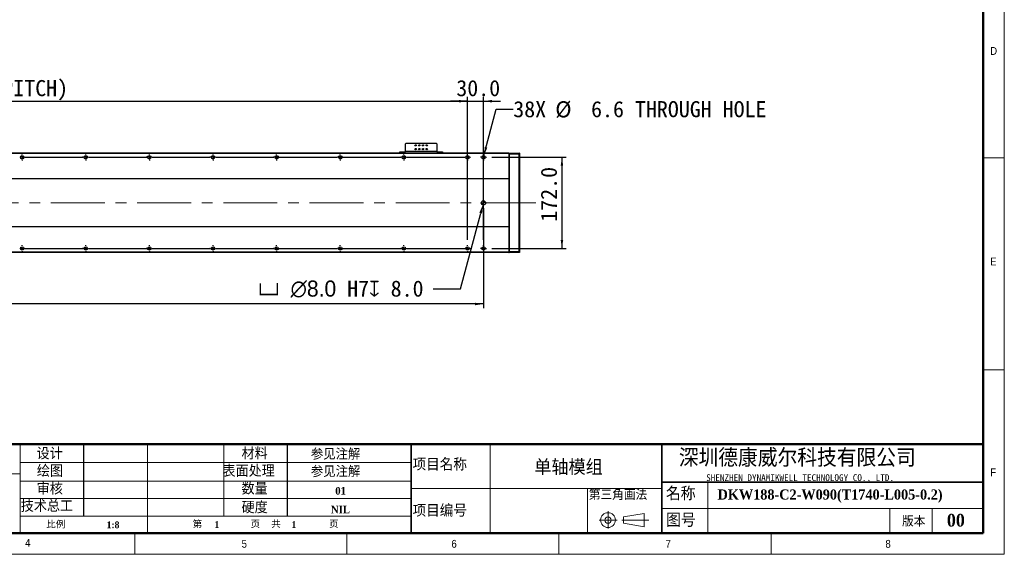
# Model space of a CAD drawing. Header units: millimetres. Extents: x 40 to 3320, y 40 to 2336.
# Tile 4 of 6: x 1463 to 3320, y 40 to 1049. Entities that reach past the tile are written whole.
import ezdxf

# ---------------------------------------------------------------- set-up
doc = ezdxf.new("R2010")
doc.units = ezdxf.units.MM
doc.header["$LTSCALE"] = 8
doc.header["$PDSIZE"] = -1
doc.linetypes.add('CENTERX2', pattern=[20.32, 12.7, -2.54, 2.54, -2.54])
doc.layers.add('DIMNS', color=7, linetype='Continuous')
doc.styles.add('SLDTEXTSTYLE0', font='Gothic.ttf', dxfattribs={"width": 0.913})
doc.styles.add('SLDTEXTSTYLE1', font='timesbd.ttf', dxfattribs={"width": 0.933})
doc.styles.add('SLDTEXTSTYLE2', font='txt', dxfattribs={"bigfont": 'bigfont'})
doc.styles.add('SLDTEXTSTYLE3', font='txt', dxfattribs={"bigfont": 'bigfont'})
doc.styles.add('SLDTEXTSTYLE4', font='txt', dxfattribs={"bigfont": 'bigfont'})
doc.styles.add('SLDTEXTSTYLE5', font='txt')
doc.styles.add('SLDTEXTSTYLE6', font='timesbd.ttf', dxfattribs={"width": 0.933, "bigfont": 'bigfont'})
doc.styles.add('SLDTEXTSTYLE7', font='txt')
doc.dimstyles.new('SLDDIMSTYLE0', dxfattribs={"dimtxt": 30.4, "dimasz": 16, "dimexe": 0, "dimexo": 0.0625, "dimgap": 7.6, "dimtad": 2, "dimdec": 1, "dimrnd": 1e-09, "dimzin": 4, "dimdsep": 46, "dimtxsty": 'SLDTEXTSTYLE7', "dimsah": 1, "dimcen": 0.09, "dimadec": 0, "dimazin": 1, "dimtfac": 1, "dimtdec": 1, "dimtmove": 0, "dimatfit": 0, "dimfxl": 0, "dimfrac": 2, "dimtolj": 1, "dimtzin": 12, "dimarcsym": 0})
doc.dimstyles.new('SLDDIMSTYLE1', dxfattribs={"dimtxt": 30.4, "dimasz": 16, "dimexe": 0, "dimexo": 0.0625, "dimgap": 7.6, "dimtad": 2, "dimdec": 1, "dimrnd": 1e-09, "dimzin": 4, "dimdsep": 46, "dimtxsty": 'SLDTEXTSTYLE7', "dimsah": 1, "dimcen": 0.09, "dimadec": 0, "dimazin": 1, "dimtfac": 1, "dimtdec": 1, "dimtofl": 0, "dimtmove": 0, "dimatfit": 3, "dimfxl": 0, "dimfrac": 2, "dimtolj": 1, "dimtzin": 12, "dimarcsym": 0})
doc.dimstyles.new('SLDDIMSTYLE4', dxfattribs={"dimtxt": 30.4, "dimasz": 16, "dimexe": 0, "dimexo": 0.0625, "dimgap": 7.6, "dimtad": 0, "dimtih": 1, "dimtoh": 1, "dimdec": 1, "dimrnd": 1e-09, "dimzin": 4, "dimdsep": 46, "dimtxsty": 'SLDTEXTSTYLE7', "dimsah": 1, "dimcen": 0, "dimadec": 0, "dimazin": 1, "dimtfac": 1, "dimtdec": 1, "dimtofl": 0, "dimtmove": 0, "dimatfit": 3, "dimfxl": 0, "dimfrac": 2, "dimtolj": 1, "dimtzin": 12, "dimarcsym": 0})
doc.dimstyles.new('SLDDIMSTYLE7', dxfattribs={"dimtxt": 30.4, "dimasz": 16, "dimexe": 0, "dimexo": 0.0625, "dimgap": 7.6, "dimtad": 0, "dimtih": 1, "dimtoh": 1, "dimdec": 1, "dimrnd": 1e-09, "dimzin": 12, "dimdsep": 46, "dimtxsty": 'SLDTEXTSTYLE7', "dimsah": 1, "dimcen": 0, "dimadec": 0, "dimazin": 3, "dimtfac": 1, "dimtdec": 1, "dimtofl": 0, "dimtmove": 0, "dimatfit": 3, "dimfxl": 0, "dimfrac": 2, "dimtolj": 1, "dimtzin": 12, "dimarcsym": 0})

# ---------------------------------------------------------------- blocks, each defined once
blk = doc.blocks.new('_D_18')
at = {"layer": 'DIMNS'}
for p, q in [((387.7, 805.1), (387.7, 902.9)), ((387.7, 894.9), (2307.7, 894.9)), ((2307.7, 805.1), (2307.7, 902.9))]:
    blk.add_line(p, q, dxfattribs=at)
for points in [[(387.7, 894.9), (403.7, 892.5), (403.7, 897.3)], [(2307.7, 894.9), (2291.7, 897.3), (2291.7, 892.5)]]:
    blk.add_solid(points, dxfattribs=at)
at = {"layer": 'DIMNS', "char_height": 30.4, "attachment_point": 1, "style": 'SLDTEXTSTYLE7'}
for s, insert in [('1920.0', (1084, 934.8)), ('=16×120.0(PITCH)', (1202.8, 934.8))]:
    blk.add_mtext(s, dxfattribs=dict(at, insert=insert))
blk = doc.blocks.new('_D_19')
at = {"layer": 'DIMNS'}
for p, q in [((2337.7, 693), (2337.7, 504.3)), ((357.7, 686.4), (357.7, 504.3)), ((2337.7, 512.3), (357.7, 512.3))]:
    blk.add_line(p, q, dxfattribs=at)
for points in [[(357.7, 512.3), (373.7, 509.9), (373.7, 514.7)], [(2337.7, 512.3), (2321.7, 514.7), (2321.7, 509.9)]]:
    blk.add_solid(points, dxfattribs=at)
at = {"layer": 'DIMNS', "insert": (1281.7, 552.2), "char_height": 30.4, "attachment_point": 1, "style": 'SLDTEXTSTYLE7'}
blk.add_mtext('1980.0', dxfattribs=at)
blk = doc.blocks.new('_D_20')
at = {"layer": 'Defpoints', "color": 0}
for p in [(2338.7, 707), (2336.6, 699.3)]:
    blk.add_point(p, dxfattribs=at)
at = {"layer": 'DIMNS', "color": 0, "lineweight": -2}
for p, q in [((2294.2, 540.9), (2332.5, 683.8)), ((2242.6, 540.9), (2294.2, 540.9))]:
    blk.add_line(p, q, dxfattribs=at)
at = {"layer": 'DIMNS', "color": 0}
blk.add_solid([(2329.9, 684.5), (2335.1, 683.1), (2336.6, 699.3)], dxfattribs=at)
at = {"layer": 'DIMNS', "color": 0, "insert": (1912.7, 556.6), "char_height": 30.4, "attachment_point": 1, "style": 'SLDTEXTSTYLE7'}
blk.add_mtext('\\A1;{\\fGDT|b0|i0|c134|p2;v} {\\fMS PGothic|b0|i0|c128|p34;∅8.0} H7{\\fGDT|b0|i0|c134|p2;x} 8.0', dxfattribs=at)
blk = doc.blocks.new('_D_22')
at = {"layer": 'DIMNS'}
for p, q in [((2338.5, 792.3), (2361.9, 879.7)), ((2361.9, 879.7), (2393.9, 879.7))]:
    blk.add_line(p, q, dxfattribs=at)
blk.add_solid([(2338.5, 792.3), (2345, 807.2), (2340.3, 808.4)], dxfattribs=at)
at = {"layer": 'DIMNS', "char_height": 30.4, "attachment_point": 1, "style": 'SLDTEXTSTYLE7'}
for s, insert in [('38X ', (2393.9, 895.1)), ('%%c', (2473.1, 894.8)), (' 6.6 THROUGH HOLE', (2520, 895.1))]:
    blk.add_mtext(s, dxfattribs=dict(at, insert=insert))
blk = doc.blocks.new('_D_23')
at = {"layer": 'DIMNS'}
for p, q in [((2353.7, 789.1), (2493.7, 789.1)), ((2485.7, 789.1), (2485.7, 617.1)), ((2353.7, 617.1), (2493.7, 617.1))]:
    blk.add_line(p, q, dxfattribs=at)
for points in [[(2485.7, 789.1), (2483.3, 773.1), (2488.1, 773.1)], [(2485.7, 617.1), (2488.1, 633.1), (2483.3, 633.1)]]:
    blk.add_solid(points, dxfattribs=at)
at = {"layer": 'DIMNS', "insert": (2445.8, 667.5), "char_height": 30.4, "attachment_point": 1, "rotation": 90, "style": 'SLDTEXTSTYLE7'}
blk.add_mtext('172.0', dxfattribs=at)
blk = doc.blocks.new('_D_25')
at = {"layer": 'DIMNS'}
for p, q in [((2307.7, 894.9), (2275.7, 894.9)), ((2307.7, 633.1), (2307.7, 902.9)), ((2307.7, 894.9), (2337.7, 894.9)), ((2337.7, 633.1), (2337.7, 902.9)), ((2337.7, 894.9), (2369.7, 894.9))]:
    blk.add_line(p, q, dxfattribs=at)
for points in [[(2307.7, 894.9), (2291.7, 897.3), (2291.7, 892.5)], [(2337.7, 894.9), (2353.7, 892.5), (2353.7, 897.3)]]:
    blk.add_solid(points, dxfattribs=at)
at = {"layer": 'DIMNS', "insert": (2286.5, 934.8), "char_height": 30.4, "attachment_point": 1, "style": 'SLDTEXTSTYLE7'}
blk.add_mtext('30.0', dxfattribs=at)
blk = doc.blocks.new('SW_CENTERMARKSYMBOL_0')
at = {"layer": 'DIMNS', "color": 0}
for p, q in [((1080, 5.08), (1080, 5.84)), ((1080, 0), (1080, 2.54)), ((1080, 0), (1080, 2.54)), ((1080, 0), (1080, 2.54)), ((1080, 0), (1080, 2.54)), ((1080, 0), (1080, 2.54)), ((1080, 0), (1080, 2.54)), ((1080, 0), (1080, 2.54)), ((1080, 0), (1080, 2.54)), ((1200, 5.08), (1200, 5.84)), ((1200, 0), (1200, 2.54)), ((1200, 0), (1200, 2.54)), ((1200, 0), (1200, 2.54)), ((1200, 0), (1200, 2.54)), ((1200, 0), (1200, 2.54)), ((1200, 0), (1200, 2.54)), ((1200, 0), (1200, 2.54)), ((1320, 5.08), (1320, 5.84)), ((1320, 0), (1320, 2.54)), ((1320, 0), (1320, 2.54)), ((1320, 0), (1320, 2.54)), ((1320, 0), (1320, 2.54)), ((1320, 0), (1320, 2.54)), ((1320, 0), (1320, 2.54)), ((1440, 5.08), (1440, 5.84)), ((1440, 0), (1440, 2.54)), ((1440, 0), (1440, 2.54)), ((1440, 0), (1440, 2.54)), ((1440, 0), (1440, 2.54)), ((1440, 0), (1440, 2.54)), ((1560, 5.08), (1560, 5.84)), ((1560, 0), (1560, 2.54)), ((1560, 0), (1560, 2.54)), ((1560, 0), (1560, 2.54)), ((1560, 0), (1560, 2.54)), ((1680, 5.08), (1680, 5.84)), ((1680, 0), (1680, 2.54)), ((1680, 0), (1680, 2.54)), ((1680, 0), (1680, 2.54)), ((1800, 5.08), (1800, 5.84)), ((1800, 0), (1800, 2.54)), ((1800, 0), (1800, 2.54)), ((1920, 5.08), (1920, 5.84)), ((1920, 0), (1920, 2.54)), ((1080, 0), (1077.46, 0)), ((1080, 0), (1077.46, 0)), ((1080, 0), (1077.46, 0)), ((1080, 0), (1077.46, 0)), ((1080, 0), (1077.46, 0)), ((1080, 0), (1077.46, 0)), ((1080, 0), (1077.46, 0)), ((1080, 0), (1077.46, 0)), ((1080, 0), (1080, -2.54)), ((1080, 0), (1082.54, 0)), ((1080, 0), (1080, -2.54)), ((1080, 0), (1082.54, 0)), ((1080, 0), (1080, -2.54)), ((1080, 0), (1082.54, 0)), ((1080, 0), (1080, -2.54)), ((1080, 0), (1082.54, 0)), ((1080, 0), (1080, -2.54)), ((1080, 0), (1082.54, 0)), ((1080, 0), (1080, -2.54)), ((1080, 0), (1082.54, 0)), ((1080, 0), (1080, -2.54)), ((1080, 0), (1082.54, 0)), ((1080, 0), (1080, -2.54)), ((1080, 0), (1082.54, 0)), ((1080, -5.08), (1080, -5.84)), ((1085.08, 0), (1085.84, 0)), ((1085.08, 0), (1194.92, 0)), ((1194.92, 0), (1194.16, 0)), ((1200, 0), (1197.46, 0)), ((1200, 0), (1197.46, 0)), ((1200, 0), (1197.46, 0)), ((1200, 0), (1197.46, 0)), ((1200, 0), (1197.46, 0)), ((1200, 0), (1197.46, 0)), ((1200, 0), (1197.46, 0)), ((1200, 0), (1200, -2.54)), ((1200, 0), (1202.54, 0)), ((1200, 0), (1200, -2.54)), ((1200, 0), (1202.54, 0)), ((1200, 0), (1200, -2.54)), ((1200, 0), (1202.54, 0)), ((1200, 0), (1200, -2.54)), ((1200, 0), (1202.54, 0)), ((1200, 0), (1200, -2.54)), ((1200, 0), (1202.54, 0)), ((1200, 0), (1200, -2.54)), ((1200, 0), (1202.54, 0)), ((1200, 0), (1200, -2.54)), ((1200, 0), (1202.54, 0)), ((1200, -5.08), (1200, -5.84)), ((1205.08, 0), (1205.84, 0)), ((1205.08, 0), (1314.92, 0)), ((1314.92, 0), (1314.16, 0)), ((1320, 0), (1317.46, 0)), ((1320, 0), (1317.46, 0)), ((1320, 0), (1317.46, 0)), ((1320, 0), (1317.46, 0)), ((1320, 0), (1317.46, 0)), ((1320, 0), (1317.46, 0)), ((1320, 0), (1320, -2.54)), ((1320, 0), (1322.54, 0)), ((1320, 0), (1320, -2.54)), ((1320, 0), (1322.54, 0)), ((1320, 0), (1320, -2.54)), ((1320, 0), (1322.54, 0)), ((1320, 0), (1320, -2.54)), ((1320, 0), (1322.54, 0)), ((1320, 0), (1320, -2.54)), ((1320, 0), (1322.54, 0)), ((1320, 0), (1320, -2.54)), ((1320, 0), (1322.54, 0)), ((1320, -5.08), (1320, -5.84)), ((1325.08, 0), (1325.84, 0)), ((1325.08, 0), (1434.92, 0)), ((1434.92, 0), (1434.16, 0)), ((1440, 0), (1437.46, 0)), ((1440, 0), (1437.46, 0)), ((1440, 0), (1437.46, 0)), ((1440, 0), (1437.46, 0)), ((1440, 0), (1437.46, 0)), ((1440, 0), (1440, -2.54)), ((1440, 0), (1442.54, 0)), ((1440, 0), (1440, -2.54)), ((1440, 0), (1442.54, 0)), ((1440, 0), (1440, -2.54)), ((1440, 0), (1442.54, 0)), ((1440, 0), (1440, -2.54)), ((1440, 0), (1442.54, 0)), ((1440, 0), (1440, -2.54)), ((1440, 0), (1442.54, 0)), ((1440, -5.08), (1440, -5.84)), ((1445.08, 0), (1445.84, 0)), ((1445.08, 0), (1554.92, 0)), ((1554.92, 0), (1554.16, 0)), ((1560, 0), (1557.46, 0)), ((1560, 0), (1557.46, 0)), ((1560, 0), (1557.46, 0)), ((1560, 0), (1557.46, 0)), ((1560, 0), (1560, -2.54)), ((1560, 0), (1562.54, 0)), ((1560, 0), (1560, -2.54)), ((1560, 0), (1562.54, 0)), ((1560, 0), (1560, -2.54)), ((1560, 0), (1562.54, 0)), ((1560, 0), (1560, -2.54)), ((1560, 0), (1562.54, 0)), ((1560, -5.08), (1560, -5.84)), ((1565.08, 0), (1565.84, 0)), ((1565.08, 0), (1674.92, 0)), ((1674.92, 0), (1674.16, 0)), ((1680, 0), (1677.46, 0)), ((1680, 0), (1677.46, 0)), ((1680, 0), (1677.46, 0)), ((1680, 0), (1680, -2.54)), ((1680, 0), (1682.54, 0)), ((1680, 0), (1680, -2.54)), ((1680, 0), (1682.54, 0)), ((1680, 0), (1680, -2.54)), ((1680, 0), (1682.54, 0)), ((1680, -5.08), (1680, -5.84)), ((1685.08, 0), (1685.84, 0)), ((1685.08, 0), (1794.92, 0)), ((1794.92, 0), (1794.16, 0)), ((1800, 0), (1797.46, 0)), ((1800, 0), (1797.46, 0)), ((1800, 0), (1800, -2.54)), ((1800, 0), (1802.54, 0)), ((1800, 0), (1800, -2.54)), ((1800, 0), (1802.54, 0)), ((1800, -5.08), (1800, -5.84)), ((1805.08, 0), (1805.84, 0)), ((1805.08, 0), (1914.92, 0)), ((1920, 0), (1917.46, 0)), ((1920, 0), (1920, -2.54)), ((1920, 0), (1922.54, 0)), ((1920, -5.08), (1920, -5.84)), ((1925.08, 0), (1925.84, 0))]:
    blk.add_line(p, q, dxfattribs=at)
blk = doc.blocks.new('SW_CENTERMARKSYMBOL_1')
at = {"layer": 'DIMNS', "color": 0}
for p, q in [((960, 5.08), (960, 5.84)), ((960, 0), (960, 2.54)), ((960, 0), (960, 2.54)), ((960, 0), (960, 2.54)), ((960, 0), (960, 2.54)), ((960, 0), (960, 2.54)), ((960, 0), (960, 2.54)), ((960, 0), (960, 2.54)), ((960, 0), (960, 2.54)), ((1080, 5.08), (1080, 5.84)), ((1080, 0), (1080, 2.54)), ((1080, 0), (1080, 2.54)), ((1080, 0), (1080, 2.54)), ((1080, 0), (1080, 2.54)), ((1080, 0), (1080, 2.54)), ((1080, 0), (1080, 2.54)), ((1080, 0), (1080, 2.54)), ((1200, 5.08), (1200, 5.84)), ((1200, 0), (1200, 2.54)), ((1200, 0), (1200, 2.54)), ((1200, 0), (1200, 2.54)), ((1200, 0), (1200, 2.54)), ((1200, 0), (1200, 2.54)), ((1200, 0), (1200, 2.54)), ((1320, 5.08), (1320, 5.84)), ((1320, 0), (1320, 2.54)), ((1320, 0), (1320, 2.54)), ((1320, 0), (1320, 2.54)), ((1320, 0), (1320, 2.54)), ((1320, 0), (1320, 2.54)), ((1440, 5.08), (1440, 5.84)), ((1440, 0), (1440, 2.54)), ((1440, 0), (1440, 2.54)), ((1440, 0), (1440, 2.54)), ((1440, 0), (1440, 2.54)), ((1560, 5.08), (1560, 5.84)), ((1560, 0), (1560, 2.54)), ((1560, 0), (1560, 2.54)), ((1560, 0), (1560, 2.54)), ((1680, 5.08), (1680, 5.84)), ((1680, 0), (1680, 2.54)), ((1680, 0), (1680, 2.54)), ((1800, 5.08), (1800, 5.84)), ((1800, 0), (1800, 2.54)), ((960, 0), (957.46, 0)), ((960, 0), (957.46, 0)), ((960, 0), (957.46, 0)), ((960, 0), (957.46, 0)), ((960, 0), (957.46, 0)), ((960, 0), (957.46, 0)), ((960, 0), (957.46, 0)), ((960, 0), (957.46, 0)), ((960, 0), (960, -2.54)), ((960, 0), (962.54, 0)), ((960, 0), (960, -2.54)), ((960, 0), (962.54, 0)), ((960, 0), (960, -2.54)), ((960, 0), (962.54, 0)), ((960, 0), (960, -2.54)), ((960, 0), (962.54, 0)), ((960, 0), (960, -2.54)), ((960, 0), (962.54, 0)), ((960, 0), (960, -2.54)), ((960, 0), (962.54, 0)), ((960, 0), (960, -2.54)), ((960, 0), (962.54, 0)), ((960, 0), (960, -2.54)), ((960, 0), (962.54, 0)), ((960, -5.08), (960, -5.84)), ((965.08, 0), (965.84, 0)), ((965.08, 0), (1074.92, 0)), ((1074.92, 0), (1074.16, 0)), ((1080, 0), (1077.46, 0)), ((1080, 0), (1077.46, 0)), ((1080, 0), (1077.46, 0)), ((1080, 0), (1077.46, 0)), ((1080, 0), (1077.46, 0)), ((1080, 0), (1077.46, 0)), ((1080, 0), (1077.46, 0)), ((1080, 0), (1080, -2.54)), ((1080, 0), (1082.54, 0)), ((1080, 0), (1080, -2.54)), ((1080, 0), (1082.54, 0)), ((1080, 0), (1080, -2.54)), ((1080, 0), (1082.54, 0)), ((1080, 0), (1080, -2.54)), ((1080, 0), (1082.54, 0)), ((1080, 0), (1080, -2.54)), ((1080, 0), (1082.54, 0)), ((1080, 0), (1080, -2.54)), ((1080, 0), (1082.54, 0)), ((1080, 0), (1080, -2.54)), ((1080, 0), (1082.54, 0)), ((1080, -5.08), (1080, -5.84)), ((1085.08, 0), (1085.84, 0)), ((1085.08, 0), (1194.92, 0)), ((1194.92, 0), (1194.16, 0)), ((1200, 0), (1197.46, 0)), ((1200, 0), (1197.46, 0)), ((1200, 0), (1197.46, 0)), ((1200, 0), (1197.46, 0)), ((1200, 0), (1197.46, 0)), ((1200, 0), (1197.46, 0)), ((1200, 0), (1200, -2.54)), ((1200, 0), (1202.54, 0)), ((1200, 0), (1200, -2.54)), ((1200, 0), (1202.54, 0)), ((1200, 0), (1200, -2.54)), ((1200, 0), (1202.54, 0)), ((1200, 0), (1200, -2.54)), ((1200, 0), (1202.54, 0)), ((1200, 0), (1200, -2.54)), ((1200, 0), (1202.54, 0)), ((1200, 0), (1200, -2.54)), ((1200, 0), (1202.54, 0)), ((1200, -5.08), (1200, -5.84)), ((1205.08, 0), (1205.84, 0)), ((1205.08, 0), (1314.92, 0)), ((1314.92, 0), (1314.16, 0)), ((1320, 0), (1317.46, 0)), ((1320, 0), (1317.46, 0)), ((1320, 0), (1317.46, 0)), ((1320, 0), (1317.46, 0)), ((1320, 0), (1317.46, 0)), ((1320, 0), (1320, -2.54)), ((1320, 0), (1322.54, 0)), ((1320, 0), (1320, -2.54)), ((1320, 0), (1322.54, 0)), ((1320, 0), (1320, -2.54)), ((1320, 0), (1322.54, 0)), ((1320, 0), (1320, -2.54)), ((1320, 0), (1322.54, 0)), ((1320, 0), (1320, -2.54)), ((1320, 0), (1322.54, 0)), ((1320, -5.08), (1320, -5.84)), ((1325.08, 0), (1325.84, 0)), ((1325.08, 0), (1434.92, 0)), ((1434.92, 0), (1434.16, 0)), ((1440, 0), (1437.46, 0)), ((1440, 0), (1437.46, 0)), ((1440, 0), (1437.46, 0)), ((1440, 0), (1437.46, 0)), ((1440, 0), (1440, -2.54)), ((1440, 0), (1442.54, 0)), ((1440, 0), (1440, -2.54)), ((1440, 0), (1442.54, 0)), ((1440, 0), (1440, -2.54)), ((1440, 0), (1442.54, 0)), ((1440, 0), (1440, -2.54)), ((1440, 0), (1442.54, 0)), ((1440, -5.08), (1440, -5.84)), ((1445.08, 0), (1445.84, 0)), ((1445.08, 0), (1554.92, 0)), ((1554.92, 0), (1554.16, 0)), ((1560, 0), (1557.46, 0)), ((1560, 0), (1557.46, 0)), ((1560, 0), (1557.46, 0)), ((1560, 0), (1560, -2.54)), ((1560, 0), (1562.54, 0)), ((1560, 0), (1560, -2.54)), ((1560, 0), (1562.54, 0)), ((1560, 0), (1560, -2.54)), ((1560, 0), (1562.54, 0)), ((1560, -5.08), (1560, -5.84)), ((1565.08, 0), (1565.84, 0)), ((1565.08, 0), (1674.92, 0)), ((1674.92, 0), (1674.16, 0)), ((1680, 0), (1677.46, 0)), ((1680, 0), (1677.46, 0)), ((1680, 0), (1680, -2.54)), ((1680, 0), (1682.54, 0)), ((1680, 0), (1680, -2.54)), ((1680, 0), (1682.54, 0)), ((1680, -5.08), (1680, -5.84)), ((1685.08, 0), (1685.84, 0)), ((1685.08, 0), (1794.92, 0)), ((1800, 0), (1797.46, 0)), ((1800, 0), (1800, -2.54)), ((1800, 0), (1802.54, 0)), ((1800, -5.08), (1800, -5.84)), ((1805.08, 0), (1805.84, 0))]:
    blk.add_line(p, q, dxfattribs=at)
blk = doc.blocks.new('SW_CENTERMARKSYMBOL_2')
at = {"layer": 'DIMNS', "color": 0}
for p, q in [((-5.08, 0), (-5.84, 0)), ((0, 0), (-2.54, 0)), ((0, 5.08), (0, 5.84)), ((0, 0), (0, 2.54)), ((0, 0), (0, -2.54)), ((0, 0), (2.54, 0)), ((5.08, 0), (5.84, 0)), ((0, -5.08), (0, -5.84))]:
    blk.add_line(p, q, dxfattribs=at)
blk = doc.blocks.new('SW_CENTERMARKSYMBOL_3')
at = {"layer": 'DIMNS', "color": 0}
for p, q in [((-5.08, 0), (-5.84, 0)), ((0, 0), (-2.54, 0)), ((0, 5.08), (0, 5.84)), ((0, 0), (0, 2.54)), ((0, 0), (0, -2.54)), ((0, 0), (2.54, 0)), ((5.08, 0), (5.84, 0)), ((0, -5.08), (0, -5.84))]:
    blk.add_line(p, q, dxfattribs=at)
blk = doc.blocks.new('SW_DOWELSYMBOL_4')
at = {"linetype": 'Continuous', "lineweight": 18}
h = blk.add_hatch(color=0, dxfattribs=at)
edge = h.paths.add_edge_path(flags=0)
edge.add_arc((0, 0), 4, 180, 270)
edge.add_line((0, -4), (0, 0))
edge.add_line((0, 0), (-4, 0))
h = blk.add_hatch(color=0, dxfattribs=at)
edge = h.paths.add_edge_path(flags=0)
edge.add_arc((0, 0), 4, 0, 90)
edge.add_line((0, 4), (0, 0))
edge.add_line((0, 0), (4, 0))
at = {"layer": 'DIMNS', "color": 0}
blk.add_circle((0, 0), 4, dxfattribs=at)

msp = doc.modelspace()

# ---------------------------------------------------------------- linework, layer by layer
at = {"color": 7, "linetype": 'Continuous', "lineweight": 18}
for p, q in [((3320, 40), (3320, 2336)), ((3280, 2296), (3280, 80)), ((3280, 788), (3320, 788)), ((3280, 388), (3320, 388)), ((1464, 248), (1464, 220)), ((1464, 192), (1464, 248)), ((1464, 220), (1464, 248)), ((1704.336839, 248), (1704.336839, 80)), ((1848, 248), (1848, 112.0474543)), ((2350.6031435, 248), (2350.6031435, 80)), ((1464, 192), (1464, 220)), ((1464, 213.2644636), (2201.4758613, 213.2644636)), ((1464, 192), (1171.7559834, 192)), ((1464, 192), (1464, 80)), ((1464, 178.0393756), (2201.4758613, 178.0393756)), ((2760.7398642, 176), (2760.7398642, 80)), ((2201.4758613, 164), (2674.0064972, 164)), ((2533.8235685, 164), (2533.8235685, 80)), ((1464, 145.0437235), (2201.4758613, 145.0437235)), ((2201.4758613, 112.0474543), (1464, 112.0474543)), ((2572.6369816, 121.1881967), (2572.6369816, 88.504689)), ((2601.9065866, 110.5499805), (2640.7500893, 117.2694797)), ((2640.7500893, 117.2694797), (2640.7500893, 91.683194)), ((2674.0064972, 126.7204382), (3280, 126.7204382)), ((3104, 126.7204382), (3104, 80)), ((3184, 126.7204382), (3184, 80)), ((2555.9987653, 104.5499805), (2589.6093225, 104.5499805)), ((2598.4402248, 104.5499805), (2649.5575626, 104.5499805)), ((2601.9065866, 98.5499805), (2601.9065866, 110.5499805)), ((2601.9065866, 98.5499805), (2640.7500893, 91.683194)), ((80, 80), (3280, 80)), ((984, 80), (3280, 80)), ((1680, 40), (1680, 80)), ((2080, 80), (2080, 40)), ((2480, 40), (2480, 80)), ((2880, 80), (2880, 40)), ((40, 40), (3320, 40))]:
    msp.add_line(p, q, dxfattribs=at)
at = {"color": 7, "linetype": 'Continuous', "lineweight": 50}
for p, q in [((3280, 2296), (3280, 80)), ((1171.7559834, 248), (1464, 248)), ((3280, 248), (1464, 248)), ((80, 80), (3280, 80))]:
    msp.add_line(p, q, dxfattribs=at)
at = {"color": 7, "linetype": 'Continuous', "lineweight": 25}
for p, q in [((2180.1647459, 797.1390227), (2180.1647459, 799.1390267)), ((2180.1647459, 799.1390267), (2181.1647926, 799.1390267)), ((2181.1647926, 799.1390267), (2181.1647926, 797.1390227)), ((2181.1647926, 799.1390267), (2189.1648088, 799.1390267)), ((2189.1648088, 799.1390267), (2189.1648088, 797.1390227)), ((2190.1647363, 799.1390267), (2189.1648088, 799.1390267)), ((2191.1647831, 814.939026), (2190.1647363, 813.9390239)), ((2190.1647363, 813.9390239), (2190.1647363, 800.1390287)), ((2250.1647983, 800.1390287), (2190.1647363, 800.1390287)), ((2190.1647363, 797.1390227), (2190.1647363, 800.1390287)), ((2249.1647516, 814.939026), (2191.1647831, 814.939026)), ((2250.1647983, 813.9390239), (2249.1647516, 814.939026)), ((2250.1647983, 800.1390287), (2250.1647983, 813.9390239)), ((2250.1647983, 800.1390287), (2250.1647983, 797.1390227)), ((2251.1647258, 799.1390267), (2250.1647983, 799.1390267)), ((2251.1647258, 799.1390267), (2251.1647258, 797.1390227)), ((2251.1647258, 799.1390267), (2259.1647421, 799.1390267)), ((2259.1647421, 797.1390227), (2259.1647421, 799.1390267)), ((2259.1647421, 799.1390267), (2260.1647888, 799.1390267)), ((2260.1647888, 799.1390267), (2260.1647888, 797.1390227)), ((2385.6647525, 797.1390227), (309.6647773, 797.1390227)), ((2385.6647525, 796.1390281), (309.6647773, 796.1390281)), ((2385.6647525, 796.839025), (2385.9648023, 797.1390227)), ((2385.6647525, 797.1390227), (2385.6647525, 796.1390281)), ((2385.6647525, 796.1390281), (2385.6647525, 748.639025)), ((2385.6647525, 795.0147653), (2385.9648023, 795.1390261)), ((2385.9648023, 797.1390227), (2385.9648023, 795.1390261)), ((2385.9648023, 797.1390227), (2405.3648029, 797.1390227)), ((2385.9648023, 795.1390261), (2385.9648023, 611.1390257)), ((2405.3648029, 795.1390261), (2385.9648023, 795.1390261)), ((2405.3648029, 795.1390261), (2405.3648029, 797.1390227)), ((2405.6647335, 796.839025), (2405.3648029, 797.1390227)), ((2405.3648029, 611.1390257), (2405.3648029, 795.1390261)), ((2405.6647335, 795.0147653), (2405.3648029, 795.1390261)), ((2405.6647335, 796.839025), (2405.6647335, 795.0147653)), ((2405.6647335, 795.0147653), (2405.6647335, 611.2632865)), ((2385.6647525, 748.639025), (309.6647773, 748.639025)), ((2385.6647525, 748.139024), (309.6647773, 748.139024)), ((2385.6647525, 748.639025), (2385.6647525, 748.139024)), ((2385.6647525, 748.139024), (2385.6647525, 658.1390241)), ((2385.6647525, 658.1390241), (309.6647773, 658.1390241)), ((2385.6647525, 657.6390268), (309.6647773, 657.6390268)), ((2385.6647525, 658.1390241), (2385.6647525, 657.6390268)), ((2385.6647525, 657.6390268), (2385.6647525, 610.1390237)), ((2385.6647525, 610.1390237), (309.6647773, 610.1390237)), ((2385.6647525, 609.1390291), (309.6647773, 609.1390291)), ((2385.6647525, 611.2632865), (2385.9648023, 611.1390257)), ((2385.6647525, 610.1390237), (2385.6647525, 609.1390291)), ((2385.6647525, 609.4390267), (2385.9648023, 609.1390291)), ((2385.9648023, 611.1390257), (2385.9648023, 609.1390291)), ((2385.9648023, 611.1390257), (2405.3648029, 611.1390257)), ((2405.3648029, 609.1390291), (2385.9648023, 609.1390291)), ((2405.6647335, 611.2632865), (2405.3648029, 611.1390257)), ((2405.3648029, 609.1390291), (2405.3648029, 611.1390257)), ((2405.6647335, 609.4390267), (2405.3648029, 609.1390291)), ((2405.6647335, 611.2632865), (2405.6647335, 609.4390267))]:
    msp.add_line(p, q, dxfattribs=at)
at = {"color": 7, "linetype": 'Continuous', "lineweight": 35}
for p, q in [((2201.4758613, 248), (2201.4758613, 80)), ((2674.0064972, 248), (2674.0064972, 80)), ((2674.0064972, 176), (3280, 176))]:
    msp.add_line(p, q, dxfattribs=at)
at = {"color": 7, "linetype": 'Continuous', "lineweight": 25}
for centre, radius in [((2209.6647649, 811.6390258), 1.25), ((2209.6647649, 804.6390258), 1.25), ((2216.6647649, 811.6390258), 1.25), ((2216.6647649, 804.6390258), 1.25), ((2223.6647649, 811.6390258), 1.25), ((2223.6647649, 804.6390258), 1.25), ((2230.6647649, 811.6390258), 1.25), ((2230.6647649, 804.6390258), 1.25), ((1467.6647649, 789.1390258), 3.3), ((1587.6647649, 789.1390258), 3.3), ((1707.6647649, 789.1390258), 3.3), ((1827.6647649, 789.1390258), 3.3), ((1947.6647649, 789.1390258), 3.3), ((2067.6647649, 789.1390258), 3.3), ((2187.6647649, 789.1390258), 3.3), ((2307.6647649, 789.1390258), 3.3), ((2337.6647649, 789.1390258), 3.3), ((2337.6647649, 703.1390258), 4), ((1467.6647649, 617.1390258), 3.3), ((1587.6647649, 617.1390258), 3.3), ((1707.6647649, 617.1390258), 3.3), ((1827.6647649, 617.1390258), 3.3), ((1947.6647649, 617.1390258), 3.3), ((2067.6647649, 617.1390258), 3.3), ((2187.6647649, 617.1390258), 3.3), ((2307.6647649, 617.1390258), 3.3), ((2337.6647649, 617.1390258), 3.3)]:
    msp.add_circle(centre, radius, dxfattribs=at)
at = {"color": 7, "linetype": 'Continuous', "lineweight": 18}
for radius in [14, 6]:
    msp.add_circle((2572.6369816, 104.5499805), radius, dxfattribs=at)
at = {"layer": 'DIMNS', "linetype": 'CENTERX2', "lineweight": 18}
msp.add_line((2436.4647649, 703.1390258), (258.8647649, 703.1390258), dxfattribs=at)
at = {"layer": 'DIMNS', "color": 7}
for p, q in [((1584.2007008, 112.0474543), (1584.2007008, 248)), ((1967.4614906, 248), (1967.4614906, 112.0474543))]:
    msp.add_line(p, q, dxfattribs=at)

# ---------------------------------------------------------------- block references
at = {"layer": 'DIMNS'}
for name, p in [('SW_CENTERMARKSYMBOL_0', (387.6647649, 789.1390258)), ('SW_CENTERMARKSYMBOL_2', (2337.6647649, 789.1390258)), ('SW_DOWELSYMBOL_4', (2337.6647649, 703.1390258)), ('SW_CENTERMARKSYMBOL_1', (507.6647649, 617.1390258)), ('SW_CENTERMARKSYMBOL_3', (2337.6647649, 617.1390258))]:
    msp.add_blockref(name, p, dxfattribs=at)

# ---------------------------------------------------------------- texts
at = {"color": 7, "linetype": 'Continuous', "lineweight": 0}
for s, insert, char_height, attachment_point, style in [('D', (3293.3333333, 997.1704528), 14.8166667, 1, 'SLDTEXTSTYLE0'), ('E', (3293.3333333, 599.9106936), 14.8166667, 1, 'SLDTEXTSTYLE0'), ('设计', (1495.0304099, 241.3756797), 22.4, 1, 'SLDTEXTSTYLE3'), ('材料', (1881.5122528, 241.3756797), 22.4, 1, 'SLDTEXTSTYLE3'), ('参见注解', (2012.291056, 239.6526885), 21.16666667, 1, 'SLDTEXTSTYLE2'), ('深圳德康威尔科技有限公司', (2706.035275, 238.9403364), 33.866666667, 1, 'SLDTEXTSTYLE4'), ('项目名称', (2204.0318544, 221.2187739), 23.28333333, 1, 'SLDTEXTSTYLE3'), ('绘图', (1495.5048517, 208.5268063), 22.4, 1, 'SLDTEXTSTYLE3'), ('表面处理', (1845.5643389, 208.5268063), 22.4, 1, 'SLDTEXTSTYLE3'), ('参见注解', (2012.291056, 206.8038151), 21.16666667, 1, 'SLDTEXTSTYLE2'), ('单轴模组', (2433.5196309, 217.9086348), 25.4, 1, 'SLDTEXTSTYLE6'), ('SHENZHEN DYNAMIKWELL TECHNOLOGY CO., LTD.', (2757.7422597, 191.0601178), 12.7, 1, 'SLDTEXTSTYLE5'), ('F', (3293.3333333, 202.2338134), 14.8166667, 1, 'SLDTEXTSTYLE0'), ('审核', (1495.2404082, 175.1148112), 22.4, 1, 'SLDTEXTSTYLE3'), ('数量', (1881.5744726, 175.1148112), 22.4, 1, 'SLDTEXTSTYLE3'), ('01', (2058.1738948, 167.1093645), 14.4, 1, 'SLDTEXTSTYLE1'), ('名称', (2681.7878779, 167.243517), 25.4, 1, 'SLDTEXTSTYLE3'), ('DKW188-C2-W090(T1740-L005-0.2)', (2779.2438769, 162.3900317), 19.05, 1, 'SLDTEXTSTYLE1'), ('技术总工', (1465.166365, 142.3958087), 22.4, 1, 'SLDTEXTSTYLE3'), ('硬度', (1881.5861402, 139.7153961), 22.4, 1, 'SLDTEXTSTYLE3'), ('NIL', (2049.9038947, 131.7099494), 14.4, 1, 'SLDTEXTSTYLE1'), ('项目编号', (2204.0318544, 134.0506042), 23.28333333, 1, 'SLDTEXTSTYLE3'), ('图号', (2682.128891, 117.170145), 25.4, 1, 'SLDTEXTSTYLE3'), ('版本', (3127.1953082, 112.3594717), 20, 1, 'SLDTEXTSTYLE3'), ('00', (3228.6372553, 116.3460171), 24, 2, 'SLDTEXTSTYLE1'), ('比例', (1513.2601137, 102.0862582), 12.8, 1, 'SLDTEXTSTYLE3'), ('1:8', (1627.0750032, 102.0796202), 12.8, 1, 'SLDTEXTSTYLE1'), ('第        页', (1789.3223946, 102.5651891), 12.8, 1, 'SLDTEXTSTYLE3'), ('1', (1830.3180401, 102.5585511), 12.8, 1, 'SLDTEXTSTYLE1'), ('共        页', (1937.4933412, 102.5651891), 12.8, 1, 'SLDTEXTSTYLE3'), ('1', (1975.7024214, 102.5585511), 12.8, 1, 'SLDTEXTSTYLE1'), ('4', (1473.3333333, 69.1704848), 14.8166667, 1, 'SLDTEXTSTYLE0'), ('5', (1881.5851378, 67.1747364), 14.8166667, 1, 'SLDTEXTSTYLE0'), ('6', (2277.2582016, 67.1747364), 14.8166667, 1, 'SLDTEXTSTYLE0'), ('7', (2681.1653799, 67.1747364), 14.8166667, 1, 'SLDTEXTSTYLE0'), ('8', (3095.8188424, 67.1747364), 14.8166667, 1, 'SLDTEXTSTYLE0')]:
    msp.add_mtext(s, dxfattribs=dict(at, insert=insert, char_height=char_height, attachment_point=attachment_point, style=style))
at = {"layer": 'DIMNS', "color": 7, "insert": (2536.4839625, 162.4328436), "char_height": 20, "attachment_point": 1, "style": 'SLDTEXTSTYLE3'}
msp.add_mtext('第三角画法', dxfattribs=at)

# ---------------------------------------------------------------- dimensions: what is measured, and where the dimension line sits
at = {"layer": 'DIMNS'}
dim = msp.add_linear_dim(base=(2307.6647649, 894.9390258), p1=(387.6647649, 794.9790258), p2=(2307.6647649, 794.9790258), text='<>=16×120.0(PITCH)', dimstyle='SLDDIMSTYLE1', dxfattribs=at)
dim.commit()
dim.dimension.update_dxf_attribs({"geometry": '_D_18', "text_midpoint": (1308.726578, 894.9390258), "dimtype": 160})
for base, p1, p2, dimstyle, picture, middle in [((2337.6647649, 894.9390258), (2307.6647649, 622.9790258), (2337.6647649, 622.9790258), 'SLDDIMSTYLE0', '_D_25', (2323.9634826, 894.9390258)), ((357.6647649, 512.3389227), (2337.6647649, 703.1390258), (357.6647649, 696.5990258), 'SLDDIMSTYLE1', '_D_19', (1341.1548017, 512.3389227))]:
    dim = msp.add_linear_dim(base=base, p1=p1, p2=p2, dimstyle=dimstyle, dxfattribs=at)
    dim.commit()
    dim.dimension.update_dxf_attribs({"geometry": picture, "text_midpoint": middle, "dimtype": 160})
for p1, p2, text, dimstyle, picture, middle in [((2336.8106621, 785.9514705), (2338.5188678, 792.326581), '38X <> THROUGH HOLE\\P', 'SLDDIMSTYLE7', '_D_22', (2644.7933685, 879.7415867)), ((2338.7000411, 707.0027291), (2336.6294888, 699.2753225), '{\\fGDT|b0|i0|c134|p2;v} {\\fMS PGothic|b0|i0|c128|p34;<>} H7{\\fGDT|b0|i0|c134|p2;x} 8.0', 'SLDDIMSTYLE4', '_D_20', (2073.8888907, 540.8514265))]:
    dim = msp.add_diameter_dim_2p(p1=p1, p2=p2, text=text, dimstyle=dimstyle, dxfattribs=at)
    dim.commit()
    dim.dimension.update_dxf_attribs({"geometry": picture, "text_midpoint": middle, "dimtype": 163})
dim = msp.add_linear_dim(base=(2485.6647649, 617.1390258), p1=(2343.5047649, 789.1390258), p2=(2343.5047649, 617.1390258), angle=90, dimstyle='SLDDIMSTYLE0', dxfattribs=at)
dim.commit()
dim.dimension.update_dxf_attribs({"geometry": '_D_23', "text_midpoint": (2485.6647649, 715.9253682), "dimtype": 160})

doc.saveas('drawing.dxf')
